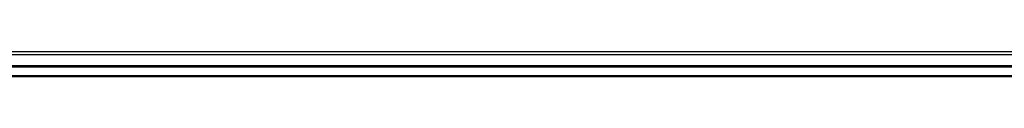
# Model space of a CAD drawing. Header units: millimetres. Extents: x 0 to 420, y 0 to 297.
# Tile 15 of 128: x 166 to 198.315, y 112.913 to 113.742. Entities that reach past the tile are written whole.
import ezdxf

# ---------------------------------------------------------------- set-up
doc = ezdxf.new("R2010")
doc.units = ezdxf.units.MM

msp = doc.modelspace()

# ---------------------------------------------------------------- linework, layer by layer
at = {"color": 7, "linetype": 'Continuous', "lineweight": 25}
for p, q in [((58.90817, 113.64356), (221.09183, 113.64356)), ((149.71421, 113.74226), (207.21487, 113.74226)), ((58.90817, 113.27373), (221.09183, 113.27373)), ((58.90817, 113.23769), (221.09183, 113.23769)), ((58.90817, 112.94936), (221.09183, 112.94936)), ((58.90817, 112.91332), (221.09183, 112.91332))]:
    msp.add_line(p, q, dxfattribs=at)

doc.saveas('drawing.dxf')
